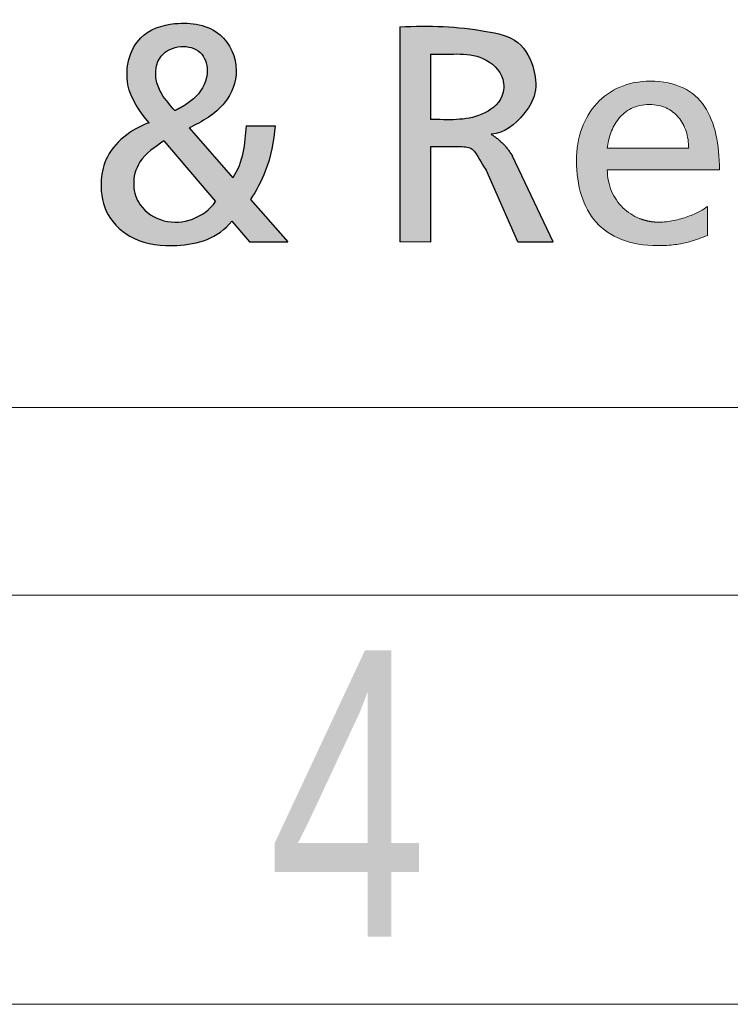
# Model space of a CAD drawing. Header units: millimetres. Extents: x 0 to 594, y 0 to 424.
# Tile 4 of 14: x 422 to 431, y 0 to 12. Entities that reach past the tile are written whole.
import ezdxf

# ---------------------------------------------------------------- set-up
doc = ezdxf.new("R2010")
doc.units = ezdxf.units.MM
doc.header["$LTSCALE"] = 0.25
doc.layers.add('FORMAT', color=7, linetype='Continuous')
doc.styles.add('SLDTEXTSTYLE3', font='TXT', dxfattribs={"width": 0.75})

# ---------------------------------------------------------------- blocks, each defined once
blk = doc.blocks.new('cajetin')
at = {"color": 7, "linetype": 'Continuous', "lineweight": 18}
for p, q in [((853.5, 7.5), (7.5, 7.5)), ((861, 0), (0, 0))]:
    blk.add_line(p, q, dxfattribs=at)
at = {"color": 7, "linetype": 'Continuous', "lineweight": 0, "insert": (618.00729158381, 6.489063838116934), "char_height": 5.25, "attachment_point": 2, "style": 'SLDTEXTSTYLE3'}
blk.add_mtext('4', dxfattribs=at)
blk = doc.blocks.new('LOGO_sombreado')
at = {"linetype": 'Continuous'}
h = blk.add_hatch(color=7, dxfattribs=at)
edge = h.paths.add_edge_path(flags=0)
edge.add_spline(control_points=[(21.80518499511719, 2.542211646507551), (21.87715258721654, 2.650277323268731), (22.03221727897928, 2.933266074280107), (22.09147354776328, 3.253403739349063), (22.10612114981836, 3.44187780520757)], knot_values=[0, 0, 0, 0, 0.4065839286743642, 1, 1, 1, 1], weights=[1, 1, 1, 1, 1], degree=3, periodic=0)
edge.add_line((22.10612114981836, 3.441877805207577), (21.75261181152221, 3.442482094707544))
edge.add_spline(control_points=[(21.75261181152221, 3.442482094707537), (21.73771256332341, 3.223558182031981), (21.71383364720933, 2.995582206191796), (21.590480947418, 2.80556099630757)], knot_values=[0, 0, 0, 0, 1, 1, 1, 1], weights=[1, 1, 1, 1], degree=3, periodic=0)
edge.add_line((21.59048094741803, 2.80556099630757), (21.05568476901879, 3.41589335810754))
edge.add_spline(control_points=[(21.05568476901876, 3.41589335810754), (21.21405843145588, 3.49108382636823), (21.50401468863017, 3.656432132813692), (21.6971531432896, 4.135566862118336), (21.46527757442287, 4.649830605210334), (20.91634414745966, 4.739435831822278), (20.3687136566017, 4.557154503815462), (20.21852997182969, 3.932741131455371), (20.45354487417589, 3.615640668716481), (20.56548515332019, 3.480068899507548)], knot_values=[0, 0, 0, 0, 0.1490557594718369, 0.2667255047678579, 0.3997881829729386, 0.5586868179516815, 0.6849578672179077, 0.8509330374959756, 1, 1, 1, 1], weights=[1, 1, 1, 1, 1, 1, 1, 1, 1, 1], degree=3, periodic=0)
edge.add_spline(control_points=[(20.56548515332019, 3.480068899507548), (20.35092752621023, 3.401936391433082), (20.04367555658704, 3.175232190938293), (19.95698732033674, 2.707680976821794), (20.02666153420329, 2.324769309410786), (20.3941320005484, 2.005132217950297), (20.98353484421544, 1.941171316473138), (21.41004107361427, 2.065528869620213), (21.5785764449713, 2.278258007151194)], knot_values=[0, 0, 0, 0, 0.2281589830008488, 0.3202652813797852, 0.4488884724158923, 0.5851883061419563, 0.7570426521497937, 1, 1, 1, 1], weights=[1, 1, 1, 1, 1, 1, 1, 1, 1], degree=3, periodic=0)
edge.add_line((21.57857644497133, 2.278258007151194), (21.79382435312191, 2.02264356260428))
edge.add_line((21.79382435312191, 2.02264356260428), (22.26408241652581, 2.02264356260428))
edge.add_line((22.26408241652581, 2.02264356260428), (21.80518499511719, 2.542211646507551))
edge = h.paths.add_edge_path(flags=0)
edge.add_spline(control_points=[(21.37910049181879, 2.515622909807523), (21.24077429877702, 2.319796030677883), (20.84880579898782, 2.17311589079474), (20.44699734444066, 2.429463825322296), (20.35015849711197, 2.72723700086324), (20.43540659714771, 3.053012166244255), (20.64409038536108, 3.183991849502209), (20.74640941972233, 3.257569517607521)], knot_values=[0, 0, 0, 0, 0.3539609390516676, 0.5292754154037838, 0.6541513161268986, 0.8034518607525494, 1, 1, 1, 1], weights=[1, 1, 1, 1, 1, 1, 1, 1], degree=3, periodic=0)
edge.add_line((20.74640941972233, 3.257569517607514), (21.37910049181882, 2.515622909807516))
edge = h.paths.add_edge_path(flags=0)
edge.add_spline(control_points=[(20.88225369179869, 3.627273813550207), (20.82466989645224, 3.691802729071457), (20.7286787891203, 3.799371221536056), (20.6263960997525, 4.02575127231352), (20.66276279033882, 4.316230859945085), (20.94328487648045, 4.440864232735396), (21.21540433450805, 4.373629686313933), (21.3184032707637, 4.078570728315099), (21.19461075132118, 3.829591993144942), (21.055464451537, 3.73118651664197), (21.0107256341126, 3.699546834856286)], knot_values=[0, 0, 0, 0, 0.1287241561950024, 0.2145807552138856, 0.3703793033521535, 0.5029583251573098, 0.6266524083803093, 0.7444102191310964, 0.9178218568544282, 1, 1, 1, 1], weights=[1, 1, 1, 1, 1, 1, 1, 1, 1, 1, 1], degree=3, periodic=0)
edge.add_spline(control_points=[(21.0107256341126, 3.699546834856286), (20.94895017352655, 3.659036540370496), (20.88225369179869, 3.627273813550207)], knot_values=[0, 0, 0, 1, 1, 1], weights=[1, 1, 1], degree=2, periodic=0)
h = blk.add_hatch(color=7, dxfattribs=at)
edge = h.paths.add_edge_path(flags=0)
edge.add_line((24.00897634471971, 3.188218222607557), (24.36846879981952, 3.188218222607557))
edge.add_spline(control_points=[(24.36846879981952, 3.188218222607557), (24.43417487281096, 3.188218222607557), (24.57204739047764, 3.167928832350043), (24.62737304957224, 2.966254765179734), (24.68709393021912, 2.902411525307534)], knot_values=[0, 0, 0, 0, 0.3333596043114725, 1, 1, 1, 1], weights=[1, 1, 1, 1, 1], degree=3, periodic=0)
edge.add_line((24.68709393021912, 2.902411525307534), (25.07516314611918, 2.022535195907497))
edge.add_line((25.07516314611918, 2.022535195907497), (25.50612394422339, 2.022535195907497))
edge.add_line((25.50612394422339, 2.022535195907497), (25.00818043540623, 3.071690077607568))
edge.add_spline(control_points=[(25.00818043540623, 3.071690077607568), (24.91213326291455, 3.240049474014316), (24.74730285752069, 3.338875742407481)], knot_values=[0, 0, 0, 1, 1, 1], weights=[1, 1, 1], degree=2, periodic=0)
edge.add_spline(control_points=[(24.74730285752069, 3.338875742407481), (24.9167825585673, 3.354488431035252), (25.11052005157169, 3.514372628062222), (25.31044044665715, 3.815909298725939), (25.28905342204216, 4.15031328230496), (25.10735416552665, 4.51311518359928), (24.45667683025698, 4.652657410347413), (23.9979732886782, 4.671965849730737), (23.63131109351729, 4.650785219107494)], knot_values=[0, 0, 0, 0, 0.1644101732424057, 0.2524804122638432, 0.3603426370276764, 0.4947050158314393, 0.6362272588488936, 1, 1, 1, 1], weights=[1, 1, 1, 1, 1, 1, 1, 1, 1], degree=3, periodic=0)
edge.add_line((23.63131109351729, 4.650785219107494), (23.63131109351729, 2.023209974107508))
edge.add_line((23.63131109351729, 2.023209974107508), (24.00897634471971, 2.020548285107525))
edge.add_line((24.00897634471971, 2.020548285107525), (24.00897634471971, 3.188218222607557))
edge = h.paths.add_edge_path(flags=0)
edge.add_line((24.00864978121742, 3.518649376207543), (24.00864978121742, 4.319927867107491))
edge.add_spline(control_points=[(24.00864978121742, 4.319927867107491), (24.21515060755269, 4.303056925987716), (24.57492757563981, 4.384192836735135), (24.916849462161, 4.071875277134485), (24.90140032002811, 3.747590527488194), (24.54786482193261, 3.486641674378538), (24.21699973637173, 3.518563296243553), (24.00864978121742, 3.518649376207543)], knot_values=[0, 0, 0, 0, 0.2978892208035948, 0.45942292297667, 0.5557703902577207, 0.7086388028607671, 1, 1, 1, 1], weights=[1, 1, 1, 1, 1, 1, 1, 1], degree=3, periodic=0)
h = blk.add_hatch(color=7, dxfattribs=at)
edge = h.paths.add_edge_path(flags=0)
edge.add_spline(control_points=[(26.98177028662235, 2.2833340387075), (26.92218734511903, 2.270885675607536), (26.86145625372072, 2.263392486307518), (26.80314232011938, 2.263392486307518)], knot_values=[22.00002, 22.00002, 22.00002, 22.00002, 23.00002, 23.00002, 23.00002, 23.00002], weights=[1, 1, 1, 1], degree=3, periodic=0)
edge.add_arc((26.80257893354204, 2.905627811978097), 0.6422355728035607, 248.05593378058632, 270.05026142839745, ccw=False)
edge.add_arc((26.79862662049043, 2.895163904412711), 0.6310528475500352, 226.0378833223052, 248.03374273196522, ccw=False)
edge.add_arc((26.78935798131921, 2.884769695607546), 0.6171372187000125, 203.0267579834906, 225.9873849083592, ccw=False)
edge.add_spline(control_points=[(26.22139285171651, 2.643369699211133), (26.18821735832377, 2.721202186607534), (26.16960524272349, 2.808945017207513), (26.16960524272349, 2.904060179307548)], knot_values=[0, 0, 0, 0, 1, 1, 1, 1], weights=[1, 1, 1, 1], degree=3, periodic=0)
edge.add_line((26.16960524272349, 2.904060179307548), (27.54067761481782, 2.904060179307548))
edge.add_spline(control_points=[(27.54067761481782, 2.904060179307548), (27.54067761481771, 3.05839570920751), (27.52774582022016, 3.203425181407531), (27.4983773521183, 3.333951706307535)], knot_values=[2, 2, 2, 2, 3, 3, 3, 3], weights=[1, 1, 1, 1], degree=3, periodic=0)
edge.add_spline(control_points=[(27.4983773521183, 3.333951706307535), (27.46900888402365, 3.464478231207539), (27.42314331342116, 3.58074352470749), (27.35733619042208, 3.677550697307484)], knot_values=[3, 3, 3, 3, 4, 4, 4, 4], weights=[1, 1, 1, 1], degree=3, periodic=0)
edge.add_spline(control_points=[(27.35733619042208, 3.677550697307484), (27.29146863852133, 3.774478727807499), (27.20559910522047, 3.852069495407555), (27.09616228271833, 3.905488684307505)], knot_values=[4, 4, 4, 4, 5, 5, 5, 5], weights=[1, 1, 1, 1], degree=3, periodic=0)
edge.add_spline(control_points=[(27.09616228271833, 3.905488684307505), (26.9867254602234, 3.958907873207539), (26.85366091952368, 3.988034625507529), (26.69358463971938, 3.988034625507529), (26.55792165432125, 3.988034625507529), (26.43380059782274, 3.962896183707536), (26.32394077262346, 3.916245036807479)], knot_values=[5, 5, 5, 5, 6, 6, 6, 7, 7, 7, 7], weights=[1, 1, 1, 1, 1, 1, 1], degree=3, periodic=0)
edge.add_spline(control_points=[(26.32394077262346, 3.916245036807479), (26.21408094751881, 3.8697147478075), (26.11854278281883, 3.801671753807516), (26.03992472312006, 3.715741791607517)], knot_values=[7, 7, 7, 7, 8, 8, 8, 8], weights=[1, 1, 1, 1], degree=3, periodic=0)
edge.add_spline(control_points=[(26.03992472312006, 3.715741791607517), (25.96136709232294, 3.629932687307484), (25.89972956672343, 3.526357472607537), (25.81573333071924, 3.290926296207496), (25.79337462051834, 3.159191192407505), (25.79337462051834, 3.016941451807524), (25.79337462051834, 2.860430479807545), (25.81289317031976, 2.71733473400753), (25.85283670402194, 2.590554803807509)], knot_values=[8, 8, 8, 8, 9, 9, 10, 10, 10, 11, 11, 11, 11], weights=[1, 1, 1, 1, 1, 1, 1, 1, 1], degree=3, periodic=0)
edge.add_spline(control_points=[(25.85283670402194, 2.590554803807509), (25.89278023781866, 2.463774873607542), (25.95314875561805, 2.353310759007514), (26.03478826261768, 2.262425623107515)], knot_values=[11, 11, 11, 11, 12, 12, 12, 12], weights=[1, 1, 1, 1], degree=3, periodic=0)
edge.add_spline(control_points=[(26.03478826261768, 2.262425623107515), (26.11642776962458, 2.171540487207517), (26.2193986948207, 2.10035518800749), (26.34460747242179, 2.051770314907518)], knot_values=[12, 12, 12, 12, 13, 13, 13, 13], weights=[1, 1, 1, 1], degree=3, periodic=0)
edge.add_spline(control_points=[(26.34460747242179, 2.051770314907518), (26.46981625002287, 2.003185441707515), (26.61714202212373, 1.977321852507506), (26.78767250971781, 1.977321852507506), (26.86683442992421, 1.977321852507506), (26.93590471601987, 1.982035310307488), (26.99699838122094, 1.989770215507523)], knot_values=[13, 13, 13, 13, 14, 14, 14, 15, 15, 15, 15], weights=[1, 1, 1, 1, 1, 1, 1], degree=3, periodic=0)
edge.add_spline(control_points=[(26.99699838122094, 1.989770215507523), (27.05809204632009, 1.997625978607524), (27.11132994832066, 2.00850318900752), (27.1588271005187, 2.020951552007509)], knot_values=[15, 15, 15, 15, 16, 16, 16, 16], weights=[1, 1, 1, 1], degree=3, periodic=0)
edge.add_spline(control_points=[(27.1588271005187, 2.020951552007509), (27.20632425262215, 2.033399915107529), (27.24826194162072, 2.04729857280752), (27.2866947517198, 2.061318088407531)], knot_values=[16, 16, 16, 16, 17, 17, 17, 17], weights=[1, 1, 1, 1], degree=3, periodic=0)
edge.add_spline(control_points=[(27.2866947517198, 2.061318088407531), (27.32512756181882, 2.075095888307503), (27.36017635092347, 2.088994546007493), (27.39407699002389, 2.101201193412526)], knot_values=[17, 17, 17, 17, 18, 18, 18, 18], weights=[1, 1, 1, 1], degree=3, periodic=0)
edge.add_line((27.39407699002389, 2.101201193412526), (27.39407699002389, 2.455314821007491))
edge.add_spline(control_points=[(27.39407699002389, 2.455314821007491), (27.372503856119, 2.437427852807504), (27.33932836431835, 2.41664029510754), (27.2981158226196, 2.395248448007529)], knot_values=[19.00002, 19.00002, 19.00002, 19.00002, 20.00002, 20.00002, 20.00002, 20.00002], weights=[1, 1, 1, 1], degree=3, periodic=0)
edge.add_spline(control_points=[(27.2981158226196, 2.395248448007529), (27.2569032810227, 2.373856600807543), (27.20759326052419, 2.352102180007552), (27.1536906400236, 2.332644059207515)], knot_values=[20.00002, 20.00002, 20.00002, 20.00002, 21.00002, 21.00002, 21.00002, 21.00002], weights=[1, 1, 1, 1], degree=3, periodic=0)
edge.add_spline(control_points=[(27.1536906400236, 2.332644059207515), (27.0998484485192, 2.313185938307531), (27.04135322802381, 2.295782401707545), (26.98177028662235, 2.2833340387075)], knot_values=[21.00002, 21.00002, 21.00002, 21.00002, 22.00002, 22.00002, 22.00002, 22.00002], weights=[1, 1, 1, 1], degree=3, periodic=0)
edge = h.paths.add_edge_path(flags=0)
edge.add_line((27.16444699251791, 3.166926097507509), (26.91578187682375, 3.166926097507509))
edge.add_line((26.91578187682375, 3.166926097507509), (26.16960524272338, 3.166926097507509))
edge.add_spline(control_points=[(26.16960524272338, 3.166926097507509), (26.17625242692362, 3.229167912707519), (26.19021151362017, 3.293826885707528), (26.2128119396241, 3.355706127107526)], knot_values=[0, 0, 0, 0, 1, 1, 1, 1], weights=[1, 1, 1, 1], degree=3, periodic=0)
edge.add_spline(control_points=[(26.2128119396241, 3.355706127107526), (26.23535193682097, 3.417585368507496), (26.26665413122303, 3.476684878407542), (26.30786667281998, 3.528049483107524)], knot_values=[1, 1, 1, 1, 2, 2, 2, 2], weights=[1, 1, 1, 1], degree=3, periodic=0)
edge.add_spline(control_points=[(26.30786667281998, 3.528049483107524), (26.34913964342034, 3.579414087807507), (26.40044381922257, 3.623043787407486), (26.46304820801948, 3.653741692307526)], knot_values=[2, 2, 2, 2, 3, 3, 3, 3], weights=[1, 1, 1, 1], degree=3, periodic=0)
edge.add_spline(control_points=[(26.46304820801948, 3.653741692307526), (26.52565259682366, 3.684560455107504), (26.59967805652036, 3.702447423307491), (26.6863935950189, 3.702447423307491), (26.76259449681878, 3.702447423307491), (26.8305770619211, 3.687340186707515), (26.88967657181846, 3.660147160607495)], knot_values=[3, 3, 3, 3, 4, 4, 4, 5, 5, 5, 5], weights=[1, 1, 1, 1, 1, 1, 1], degree=3, periodic=0)
edge.add_spline(control_points=[(26.88967657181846, 3.660147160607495), (26.94877608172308, 3.632954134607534), (26.9990529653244, 3.593554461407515), (27.03972164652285, 3.545090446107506)], knot_values=[5, 5, 5, 5, 6, 6, 6, 6], weights=[1, 1, 1, 1], degree=3, periodic=0)
edge.add_spline(control_points=[(27.03972164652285, 3.545090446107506), (27.08039032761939, 3.496505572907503), (27.11157166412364, 3.438735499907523), (27.13260093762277, 3.374801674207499)], knot_values=[6, 6, 6, 6, 7, 7, 7, 7], weights=[1, 1, 1, 1], degree=3, periodic=0)
edge.add_spline(control_points=[(27.13260093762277, 3.374801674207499), (27.15363021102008, 3.31074699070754), (27.16444699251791, 3.24052855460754), (27.16444699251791, 3.166926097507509)], knot_values=[7, 7, 7, 7, 8, 8, 8, 8], weights=[1, 1, 1, 1], degree=3, periodic=0)
h = blk.add_hatch(color=7, dxfattribs=at)
edge = h.paths.add_edge_path(flags=0)
edge.add_spline(control_points=[(26.98177028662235, 2.2833340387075), (26.92218734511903, 2.270885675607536), (26.86145625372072, 2.263392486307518), (26.80314232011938, 2.263392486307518)], knot_values=[22.00002, 22.00002, 22.00002, 22.00002, 23.00002, 23.00002, 23.00002, 23.00002], weights=[1, 1, 1, 1], degree=3, periodic=0)
edge.add_arc((26.80257893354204, 2.905627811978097), 0.6422355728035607, 248.05593378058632, 270.05026142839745, ccw=False)
edge.add_arc((26.79862662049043, 2.895163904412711), 0.6310528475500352, 226.0378833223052, 248.03374273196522, ccw=False)
edge.add_arc((26.78935798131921, 2.884769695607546), 0.6171372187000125, 203.0267579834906, 225.9873849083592, ccw=False)
edge.add_spline(control_points=[(26.22139285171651, 2.643369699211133), (26.18821735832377, 2.721202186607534), (26.16960524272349, 2.808945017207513), (26.16960524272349, 2.904060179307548)], knot_values=[0, 0, 0, 0, 1, 1, 1, 1], weights=[1, 1, 1, 1], degree=3, periodic=0)
edge.add_line((26.16960524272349, 2.904060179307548), (27.54067761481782, 2.904060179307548))
edge.add_spline(control_points=[(27.54067761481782, 2.904060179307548), (27.54067761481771, 3.05839570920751), (27.52774582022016, 3.203425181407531), (27.4983773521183, 3.333951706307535)], knot_values=[2, 2, 2, 2, 3, 3, 3, 3], weights=[1, 1, 1, 1], degree=3, periodic=0)
edge.add_spline(control_points=[(27.4983773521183, 3.333951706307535), (27.46900888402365, 3.464478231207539), (27.42314331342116, 3.58074352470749), (27.35733619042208, 3.677550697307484)], knot_values=[3, 3, 3, 3, 4, 4, 4, 4], weights=[1, 1, 1, 1], degree=3, periodic=0)
edge.add_spline(control_points=[(27.35733619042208, 3.677550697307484), (27.29146863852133, 3.774478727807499), (27.20559910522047, 3.852069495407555), (27.09616228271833, 3.905488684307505)], knot_values=[4, 4, 4, 4, 5, 5, 5, 5], weights=[1, 1, 1, 1], degree=3, periodic=0)
edge.add_spline(control_points=[(27.09616228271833, 3.905488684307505), (26.9867254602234, 3.958907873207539), (26.85366091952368, 3.988034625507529), (26.69358463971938, 3.988034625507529), (26.55792165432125, 3.988034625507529), (26.43380059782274, 3.962896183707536), (26.32394077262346, 3.916245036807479)], knot_values=[5, 5, 5, 5, 6, 6, 6, 7, 7, 7, 7], weights=[1, 1, 1, 1, 1, 1, 1], degree=3, periodic=0)
edge.add_spline(control_points=[(26.32394077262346, 3.916245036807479), (26.21408094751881, 3.8697147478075), (26.11854278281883, 3.801671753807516), (26.03992472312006, 3.715741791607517)], knot_values=[7, 7, 7, 7, 8, 8, 8, 8], weights=[1, 1, 1, 1], degree=3, periodic=0)
edge.add_spline(control_points=[(26.03992472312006, 3.715741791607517), (25.96136709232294, 3.629932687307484), (25.89972956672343, 3.526357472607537), (25.81573333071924, 3.290926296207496), (25.79337462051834, 3.159191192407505), (25.79337462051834, 3.016941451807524), (25.79337462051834, 2.860430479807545), (25.81289317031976, 2.71733473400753), (25.85283670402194, 2.590554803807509)], knot_values=[8, 8, 8, 8, 9, 9, 10, 10, 10, 11, 11, 11, 11], weights=[1, 1, 1, 1, 1, 1, 1, 1, 1], degree=3, periodic=0)
edge.add_spline(control_points=[(25.85283670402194, 2.590554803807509), (25.89278023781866, 2.463774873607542), (25.95314875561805, 2.353310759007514), (26.03478826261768, 2.262425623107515)], knot_values=[11, 11, 11, 11, 12, 12, 12, 12], weights=[1, 1, 1, 1], degree=3, periodic=0)
edge.add_spline(control_points=[(26.03478826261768, 2.262425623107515), (26.11642776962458, 2.171540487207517), (26.2193986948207, 2.10035518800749), (26.34460747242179, 2.051770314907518)], knot_values=[12, 12, 12, 12, 13, 13, 13, 13], weights=[1, 1, 1, 1], degree=3, periodic=0)
edge.add_spline(control_points=[(26.34460747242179, 2.051770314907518), (26.46981625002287, 2.003185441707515), (26.61714202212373, 1.977321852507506), (26.78767250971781, 1.977321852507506), (26.86683442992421, 1.977321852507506), (26.93590471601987, 1.982035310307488), (26.99699838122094, 1.989770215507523)], knot_values=[13, 13, 13, 13, 14, 14, 14, 15, 15, 15, 15], weights=[1, 1, 1, 1, 1, 1, 1], degree=3, periodic=0)
edge.add_spline(control_points=[(26.99699838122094, 1.989770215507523), (27.05809204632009, 1.997625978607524), (27.11132994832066, 2.00850318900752), (27.1588271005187, 2.020951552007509)], knot_values=[15, 15, 15, 15, 16, 16, 16, 16], weights=[1, 1, 1, 1], degree=3, periodic=0)
edge.add_spline(control_points=[(27.1588271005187, 2.020951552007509), (27.20632425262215, 2.033399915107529), (27.24826194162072, 2.04729857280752), (27.2866947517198, 2.061318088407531)], knot_values=[16, 16, 16, 16, 17, 17, 17, 17], weights=[1, 1, 1, 1], degree=3, periodic=0)
edge.add_spline(control_points=[(27.2866947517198, 2.061318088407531), (27.32512756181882, 2.075095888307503), (27.36017635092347, 2.088994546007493), (27.39407699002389, 2.101201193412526)], knot_values=[17, 17, 17, 17, 18, 18, 18, 18], weights=[1, 1, 1, 1], degree=3, periodic=0)
edge.add_line((27.39407699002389, 2.101201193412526), (27.39407699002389, 2.455314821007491))
edge.add_spline(control_points=[(27.39407699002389, 2.455314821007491), (27.372503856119, 2.437427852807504), (27.33932836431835, 2.41664029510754), (27.2981158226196, 2.395248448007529)], knot_values=[19.00002, 19.00002, 19.00002, 19.00002, 20.00002, 20.00002, 20.00002, 20.00002], weights=[1, 1, 1, 1], degree=3, periodic=0)
edge.add_spline(control_points=[(27.2981158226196, 2.395248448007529), (27.2569032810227, 2.373856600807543), (27.20759326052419, 2.352102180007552), (27.1536906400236, 2.332644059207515)], knot_values=[20.00002, 20.00002, 20.00002, 20.00002, 21.00002, 21.00002, 21.00002, 21.00002], weights=[1, 1, 1, 1], degree=3, periodic=0)
edge.add_spline(control_points=[(27.1536906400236, 2.332644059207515), (27.0998484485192, 2.313185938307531), (27.04135322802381, 2.295782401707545), (26.98177028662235, 2.2833340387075)], knot_values=[21.00002, 21.00002, 21.00002, 21.00002, 22.00002, 22.00002, 22.00002, 22.00002], weights=[1, 1, 1, 1], degree=3, periodic=0)
edge = h.paths.add_edge_path(flags=0)
edge.add_line((27.16444699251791, 3.166926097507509), (26.91578187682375, 3.166926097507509))
edge.add_line((26.91578187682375, 3.166926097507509), (26.16960524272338, 3.166926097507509))
edge.add_spline(control_points=[(26.16960524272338, 3.166926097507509), (26.17625242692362, 3.229167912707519), (26.19021151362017, 3.293826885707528), (26.2128119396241, 3.355706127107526)], knot_values=[0, 0, 0, 0, 1, 1, 1, 1], weights=[1, 1, 1, 1], degree=3, periodic=0)
edge.add_spline(control_points=[(26.2128119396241, 3.355706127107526), (26.23535193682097, 3.417585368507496), (26.26665413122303, 3.476684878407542), (26.30786667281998, 3.528049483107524)], knot_values=[1, 1, 1, 1, 2, 2, 2, 2], weights=[1, 1, 1, 1], degree=3, periodic=0)
edge.add_spline(control_points=[(26.30786667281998, 3.528049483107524), (26.34913964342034, 3.579414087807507), (26.40044381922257, 3.623043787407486), (26.46304820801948, 3.653741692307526)], knot_values=[2, 2, 2, 2, 3, 3, 3, 3], weights=[1, 1, 1, 1], degree=3, periodic=0)
edge.add_spline(control_points=[(26.46304820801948, 3.653741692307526), (26.52565259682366, 3.684560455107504), (26.59967805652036, 3.702447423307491), (26.6863935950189, 3.702447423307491), (26.76259449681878, 3.702447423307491), (26.8305770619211, 3.687340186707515), (26.88967657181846, 3.660147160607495)], knot_values=[3, 3, 3, 3, 4, 4, 4, 5, 5, 5, 5], weights=[1, 1, 1, 1, 1, 1, 1], degree=3, periodic=0)
edge.add_spline(control_points=[(26.88967657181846, 3.660147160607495), (26.94877608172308, 3.632954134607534), (26.9990529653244, 3.593554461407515), (27.03972164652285, 3.545090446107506)], knot_values=[5, 5, 5, 5, 6, 6, 6, 6], weights=[1, 1, 1, 1], degree=3, periodic=0)
edge.add_spline(control_points=[(27.03972164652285, 3.545090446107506), (27.08039032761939, 3.496505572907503), (27.11157166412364, 3.438735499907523), (27.13260093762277, 3.374801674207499)], knot_values=[6, 6, 6, 6, 7, 7, 7, 7], weights=[1, 1, 1, 1], degree=3, periodic=0)
edge.add_spline(control_points=[(27.13260093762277, 3.374801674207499), (27.15363021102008, 3.31074699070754), (27.16444699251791, 3.24052855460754), (27.16444699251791, 3.166926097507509)], knot_values=[7, 7, 7, 7, 8, 8, 8, 8], weights=[1, 1, 1, 1], degree=3, periodic=0)
at = {"color": 7, "linetype": 'Continuous', "lineweight": 18}
for p, q in [((27.16444699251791, 3.166926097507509), (26.91578187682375, 3.166926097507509)), ((0, 1.387778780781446e-14), (72.50000000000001, 1.387778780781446e-14))]:
    blk.add_line(p, q, dxfattribs=at)
for centre, radius, start, end in [((26.78935798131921, 2.884769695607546), 0.6171372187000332, 203.0267579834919, 225.9873849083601), ((26.79862662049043, 2.895163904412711), 0.6310528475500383, 226.0378833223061, 248.0337427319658)]:
    blk.add_arc(centre, radius, start, end, dxfattribs=at)
at = {"color": 8, "linetype": 'Continuous', "lineweight": 0}
for points, knots in [([(27.09616228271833, 3.905488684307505), (26.9867254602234, 3.958907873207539), (26.85366091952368, 3.988034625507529), (26.69358463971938, 3.988034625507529), (26.55792165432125, 3.988034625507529), (26.43380059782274, 3.962896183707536), (26.32394077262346, 3.916245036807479)], [5, 5, 5, 5, 6, 6, 6, 7, 7, 7, 7]), ([(26.03992472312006, 3.715741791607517), (25.96136709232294, 3.629932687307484), (25.89972956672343, 3.526357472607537), (25.81573333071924, 3.290926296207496), (25.79337462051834, 3.159191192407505), (25.79337462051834, 3.016941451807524), (25.79337462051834, 2.860430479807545), (25.81289317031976, 2.71733473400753), (25.85283670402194, 2.590554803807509)], [8, 8, 8, 8, 9, 9, 10, 10, 10, 11, 11, 11, 11]), ([(26.46304820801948, 3.653741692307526), (26.52565259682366, 3.684560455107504), (26.59967805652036, 3.702447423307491), (26.6863935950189, 3.702447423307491), (26.76259449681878, 3.702447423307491), (26.8305770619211, 3.687340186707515), (26.88967657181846, 3.660147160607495)], [3, 3, 3, 3, 4, 4, 4, 5, 5, 5, 5]), ([(26.34460747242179, 2.051770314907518), (26.46981625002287, 2.003185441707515), (26.61714202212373, 1.977321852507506), (26.78767250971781, 1.977321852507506), (26.86683442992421, 1.977321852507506), (26.93590471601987, 1.982035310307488), (26.99699838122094, 1.989770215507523)], [13, 13, 13, 13, 14, 14, 14, 15, 15, 15, 15])]:
    blk.add_open_spline(points, degree=3, knots=knots, dxfattribs=at)
for points in [[(26.32394077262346, 3.916245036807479), (26.21408094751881, 3.8697147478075), (26.11854278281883, 3.801671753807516), (26.03992472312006, 3.715741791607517)], [(27.35733619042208, 3.677550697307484), (27.29146863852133, 3.774478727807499), (27.20559910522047, 3.852069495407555), (27.09616228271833, 3.905488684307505)], [(26.30786667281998, 3.528049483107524), (26.34913964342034, 3.579414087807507), (26.40044381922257, 3.623043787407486), (26.46304820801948, 3.653741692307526)], [(26.88967657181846, 3.660147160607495), (26.94877608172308, 3.632954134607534), (26.9990529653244, 3.593554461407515), (27.03972164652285, 3.545090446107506)], [(27.4983773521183, 3.333951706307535), (27.46900888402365, 3.464478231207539), (27.42314331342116, 3.58074352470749), (27.35733619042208, 3.677550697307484)], [(26.2128119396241, 3.355706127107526), (26.23535193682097, 3.417585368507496), (26.26665413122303, 3.476684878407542), (26.30786667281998, 3.528049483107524)], [(27.03972164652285, 3.545090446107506), (27.08039032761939, 3.496505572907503), (27.11157166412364, 3.438735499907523), (27.13260093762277, 3.374801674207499)], [(27.13260093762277, 3.374801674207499), (27.15363021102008, 3.31074699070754), (27.16444699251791, 3.24052855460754), (27.16444699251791, 3.166926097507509)], [(26.16960524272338, 3.166926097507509), (26.17625242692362, 3.229167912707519), (26.19021151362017, 3.293826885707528), (26.2128119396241, 3.355706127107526)], [(27.54067761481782, 2.904060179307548), (27.54067761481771, 3.05839570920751), (27.52774582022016, 3.203425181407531), (27.4983773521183, 3.333951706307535)], [(26.91578187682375, 3.166926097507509), (26.66705633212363, 3.166926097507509), (26.41833078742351, 3.166926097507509), (26.16960524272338, 3.166926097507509)], [(26.22139285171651, 2.643369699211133), (26.18821735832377, 2.721202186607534), (26.16960524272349, 2.808945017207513), (26.16960524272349, 2.904060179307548)], [(26.16960524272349, 2.904060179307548), (26.62662936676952, 2.904060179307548), (27.08365349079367, 2.904060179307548), (27.54067761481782, 2.904060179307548)], [(25.85283670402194, 2.590554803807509), (25.89278023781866, 2.463774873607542), (25.95314875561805, 2.353310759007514), (26.03478826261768, 2.262425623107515)], [(27.39407699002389, 2.455314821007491), (27.372503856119, 2.437427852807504), (27.33932836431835, 2.41664029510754), (27.2981158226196, 2.395248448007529)], [(27.39407699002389, 2.101201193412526), (27.39407699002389, 2.219239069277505), (27.39407699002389, 2.337276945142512), (27.39407699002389, 2.455314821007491)], [(27.1536906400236, 2.332644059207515), (27.0998484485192, 2.313185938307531), (27.04135322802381, 2.295782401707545), (26.98177028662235, 2.2833340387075)], [(27.2981158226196, 2.395248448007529), (27.2569032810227, 2.373856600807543), (27.20759326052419, 2.352102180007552), (27.1536906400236, 2.332644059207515)], [(26.03478826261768, 2.262425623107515), (26.11642776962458, 2.171540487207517), (26.2193986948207, 2.10035518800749), (26.34460747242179, 2.051770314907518)], [(26.98177028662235, 2.2833340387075), (26.92218734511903, 2.270885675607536), (26.86145625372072, 2.263392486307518), (26.80314232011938, 2.263392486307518)], [(27.1588271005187, 2.020951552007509), (27.20632425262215, 2.033399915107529), (27.24826194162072, 2.04729857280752), (27.2866947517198, 2.061318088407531)], [(27.2866947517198, 2.061318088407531), (27.32512756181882, 2.075095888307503), (27.36017635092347, 2.088994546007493), (27.39407699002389, 2.101201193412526)], [(26.99699838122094, 1.989770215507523), (27.05809204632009, 1.997625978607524), (27.11132994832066, 2.00850318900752), (27.1588271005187, 2.020951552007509)]]:
    blk.add_open_spline(points, degree=3, dxfattribs=at)
blk.add_rational_spline([(26.80314232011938, 2.263392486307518), (26.72045465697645, 2.263319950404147), (26.639271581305, 2.279022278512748), (26.56257468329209, 2.309922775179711)], [1, 0.9877577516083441, 0.9877577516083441, 1], degree=3, dxfattribs=at)
at = {"layer": 'FORMAT', "color": 7}
for p, q in [((23.63131109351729, 4.650785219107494), (23.63131109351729, 2.023209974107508)), ((24.00864978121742, 4.319927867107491), (24.00864978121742, 3.518649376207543)), ((21.05568476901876, 3.41589335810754), (21.590480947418, 2.80556099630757)), ((21.75261181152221, 3.442482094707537), (22.10612114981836, 3.44187780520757)), ((20.74640941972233, 3.257569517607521), (21.37910049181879, 2.515622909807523)), ((24.00897634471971, 3.188218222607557), (24.00897634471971, 2.020548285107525)), ((24.00897634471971, 3.188218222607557), (24.36846879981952, 3.188218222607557)), ((25.50612394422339, 2.022535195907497), (25.00818043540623, 3.071690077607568)), ((25.07516314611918, 2.022535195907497), (24.68709393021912, 2.902411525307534)), ((21.80518499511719, 2.542211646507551), (22.26408241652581, 2.02264356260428)), ((21.5785764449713, 2.278258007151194), (21.79382435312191, 2.02264356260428)), ((21.79382435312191, 2.02264356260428), (22.26408241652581, 2.02264356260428)), ((24.00897634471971, 2.020548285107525), (23.63131109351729, 2.023209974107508)), ((25.07516314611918, 2.022535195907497), (25.50612394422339, 2.022535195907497))]:
    blk.add_line(p, q, dxfattribs=at)
for points, knots in [([(20.56548515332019, 3.480068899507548), (20.45354487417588, 3.61564066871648), (20.21852997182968, 3.932741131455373), (20.3687136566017, 4.557154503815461), (20.91634414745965, 4.739435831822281), (21.46527757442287, 4.649830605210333), (21.69715314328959, 4.135566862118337), (21.50401468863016, 3.65643213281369), (21.21405843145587, 3.491083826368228), (21.05568476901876, 3.41589335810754)], [0, 0, 0, 0, 0.1490669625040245, 0.3150421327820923, 0.4413131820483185, 0.6002118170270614, 0.733274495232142, 0.8509442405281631, 1, 1, 1, 1]), ([(23.63131109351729, 4.650785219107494), (23.99797328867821, 4.671965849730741), (24.456676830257, 4.652657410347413), (25.10735416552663, 4.51311518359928), (25.28905342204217, 4.15031328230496), (25.31044044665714, 3.815909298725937), (25.11052005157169, 3.514372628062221), (24.91678255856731, 3.354488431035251), (24.74730285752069, 3.338875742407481)], [0, 0, 0, 0, 0.3637727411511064, 0.5052949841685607, 0.6396573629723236, 0.7475195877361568, 0.8355898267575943, 1, 1, 1, 1]), ([(20.88225369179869, 3.627273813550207), (20.82466989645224, 3.691802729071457), (20.7286787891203, 3.799371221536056), (20.6263960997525, 4.02575127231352), (20.66276279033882, 4.316230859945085), (20.94328487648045, 4.440864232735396), (21.21540433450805, 4.373629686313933), (21.3184032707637, 4.078570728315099), (21.19461075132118, 3.829591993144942), (21.055464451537, 3.73118651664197), (21.0107256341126, 3.699546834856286)], [0, 0, 0, 0, 0.1287241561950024, 0.2145807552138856, 0.3703793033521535, 0.5029583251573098, 0.6266524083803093, 0.7444102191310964, 0.9178218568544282, 1, 1, 1, 1]), ([(24.00864978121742, 4.319927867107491), (24.2151506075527, 4.303056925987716), (24.5749275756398, 4.384192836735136), (24.916849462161, 4.071875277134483), (24.9014003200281, 3.747590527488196), (24.54786482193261, 3.486641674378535), (24.21699973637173, 3.518563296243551), (24.00864978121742, 3.518649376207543)], [0, 0, 0, 0, 0.2978892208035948, 0.45942292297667, 0.5557703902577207, 0.7086388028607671, 1, 1, 1, 1]), ([(20.56548515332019, 3.480068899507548), (20.35092752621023, 3.401936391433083), (20.04367555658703, 3.175232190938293), (19.95698732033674, 2.707680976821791), (20.02666153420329, 2.324769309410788), (20.39413200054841, 2.005132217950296), (20.98353484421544, 1.941171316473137), (21.41004107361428, 2.065528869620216), (21.5785764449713, 2.278258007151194)], [0, 0, 0, 0, 0.2281589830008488, 0.3202652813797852, 0.4488884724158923, 0.5851883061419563, 0.7570426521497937, 1, 1, 1, 1]), ([(22.10612114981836, 3.44187780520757), (22.09147354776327, 3.253403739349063), (22.03221727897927, 2.93326607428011), (21.87715258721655, 2.650277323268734), (21.80518499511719, 2.542211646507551)], [0, 0, 0, 0, 0.5934160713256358, 1, 1, 1, 1]), ([(20.74640941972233, 3.257569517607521), (20.64409038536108, 3.183991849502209), (20.43540659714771, 3.053012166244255), (20.35015849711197, 2.72723700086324), (20.44699734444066, 2.429463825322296), (20.84880579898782, 2.17311589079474), (21.24077429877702, 2.319796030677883), (21.37910049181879, 2.515622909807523)], [0, 0, 0, 0, 0.1965481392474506, 0.3458486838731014, 0.4707245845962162, 0.6460390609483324, 1, 1, 1, 1]), ([(24.36846879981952, 3.188218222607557), (24.43417487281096, 3.188218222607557), (24.57204739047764, 3.167928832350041), (24.62737304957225, 2.966254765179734), (24.68709393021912, 2.902411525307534)], [0, 0, 0, 0, 0.3333596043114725, 1, 1, 1, 1])]:
    blk.add_open_spline(points, degree=3, knots=knots, dxfattribs=at)
for points, degree in [([(21.0107256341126, 3.699546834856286), (20.94895017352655, 3.659036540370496), (20.88225369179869, 3.627273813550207)], 2), ([(21.75261181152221, 3.442482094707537), (21.73771256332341, 3.22355818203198), (21.71383364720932, 2.995582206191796), (21.590480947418, 2.80556099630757)], 3), ([(24.74730285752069, 3.338875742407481), (24.91213326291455, 3.240049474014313), (25.00818043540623, 3.071690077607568)], 2)]:
    blk.add_open_spline(points, degree=degree, dxfattribs=at)

msp = doc.modelspace()

# ---------------------------------------------------------------- linework, layer by layer
at = {"color": 7, "linetype": 'Continuous', "lineweight": 18}
msp.add_line((402.5540048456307, 5.174216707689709), (588.8257818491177, 5.174216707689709), dxfattribs=at)

# ---------------------------------------------------------------- block references
at = {"xscale": 0.689895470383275, "yscale": 0.689895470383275, "zscale": 0.689895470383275}
msp.add_blockref('cajetin', (-2.123008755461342e-06, 6.798160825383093e-07), dxfattribs=at)
at = {"color": 7, "linetype": 'Continuous', "xscale": 1.034843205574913, "yscale": 1.034843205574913, "zscale": 1.034843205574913}
msp.add_blockref('LOGO_sombreado', (402.5639655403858, 7.552249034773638), dxfattribs=at)

doc.saveas('drawing.dxf')
